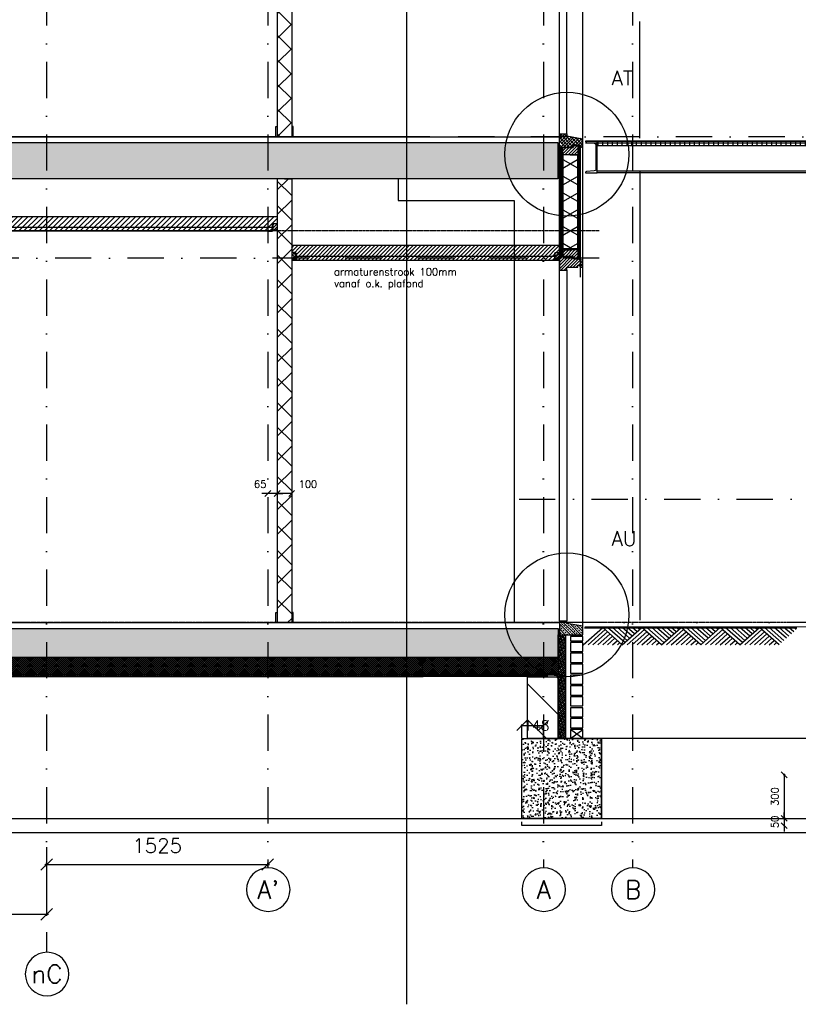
# Model space of a CAD drawing. Extents: x 145187 to 222247, y 87753 to 171871.
# Tile 19 of 37: x 156954 to 162322, y 89814 to 96603. Entities that reach past the tile are written whole.
import ezdxf
from ezdxf.enums import TextEntityAlignment as Align

# ---------------------------------------------------------------- set-up
doc = ezdxf.new("R2010")
doc.units = 0
doc.header["$LTSCALE"] = 5
doc.header["$MEASUREMENT"] = 0
doc.header["$PDMODE"] = 3
doc.header["$PDSIZE"] = 0.1
for name, pattern in [('DASHDOT', [1, 0.5, -0.25, 0, -0.25]), ('DD1', [2.66667, 1.66667, -0.5, 0, -0.5]), ('HIDDEN2', [0.1875, 0.125, -0.0625])]:
    doc.linetypes.add(name, pattern=pattern)
doc.layers.get('0').update_dxf_attribs({"linetype": 'CONTINUOUS'})
doc.layers.get('DEFPOINTS').update_dxf_attribs({"linetype": 'CONTINUOUS'})
for name, color, linetype in [('_DETAILNUMMERS', 4, 'CONTINUOUS'), ('_DETAILNUMMERSTEKST', 4, 'CONTINUOUS'), ('A--01A1_ACEER', 1, 'CONTINUOUS'), ('A--A21--_F-23-', 9, 'CONTINUOUS'), ('A--A22--_F123-', 9, 'CONTINUOUS'), ('A--A23--_F--3-', 9, 'CONTINUOUS'), ('A--A25--_F--3-', 9, 'CONTINUOUS'), ('A--A28--_F--3-', 7, 'CONTINUOUS'), ('A--A30--_F--3-', 9, 'CONTINUOUS'), ('A--A35--_F--3-', 9, 'CONTINUOUS'), ('A--L$7A3-_STRAMIEN', 3, 'CONTINUOUS'), ('A--L11D5_GRONDWERK', 5, 'CONTINUOUS'), ('A--L13D3_VLOEREN', 3, 'CONTINUOUS'), ('A--L13D4_VLOEREN', 4, 'CONTINUOUS'), ('A--L16--', 7, 'CONTINUOUS'), ('A--L16--_F123-', 7, 'CONTINUOUS'), ('A--L16D4_FUNDERING_F123-', 4, 'CONTINUOUS'), ('A--L21--', 3, 'CONTINUOUS'), ('A--L21--_F--3-', 7, 'CONTINUOUS'), ('A--L21--_F-23-', 4, 'CONTINUOUS'), ('A--L21D1_BUITENWAND', 1, 'CONTINUOUS'), ('A--L21D4_BUITENWAND', 4, 'CONTINUOUS'), ('A--L22--', 3, 'CONTINUOUS'), ('A--L22--_F--3-', 7, 'CONTINUOUS'), ('A--L22D2_BINNENWAND', 2, 'CONTINUOUS'), ('A--L23--', 7, 'CONTINUOUS'), ('A--L23--_F--3-', 7, 'CONTINUOUS'), ('A--L25--', 7, 'CONTINUOUS'), ('A--L25--_F-23-', 7, 'CONTINUOUS'), ('A--L28--', 7, 'CONTINUOUS'), ('A--L28--_F--3-', 1, 'CONTINUOUS'), ('A--L28D1_KONSTRUKTIES', 1, 'CONTINUOUS'), ('A--L28DC1_KONSTRUKTIES', 1, 'HIDDEN2'), ('A--L30--', 7, 'CONTINUOUS'), ('A--L30--_F123-', 7, 'CONTINUOUS'), ('A--L31--', 2, 'CONTINUOUS'), ('A--L31--_F--3-', 7, 'CONTINUOUS'), ('A--L31A1_BUITENKOZIJN', 1, 'CONTINUOUS'), ('A--L35-D2-_PLAFONDS', 2, 'CONTINUOUS'), ('A--L35-D4-_PLAFONDS', 4, 'CONTINUOUS'), ('A--L35D1_PLAFONDS', 1, 'CONTINUOUS'), ('A--M$1A-_F123-', 1, 'CONTINUOUS'), ('A--T$7A-_STRAMIEN', 2, 'CONTINUOUS'), ('A--T$7A8-_STRAMIEN', 8, 'DASHDOT'), ('sparing', 1, 'CONTINUOUS'), ('STRAMIEN', 8, 'DD1'), ('vluchttrapd', 1, 'CONTINUOUS'), ('X--LR---_CP', 7, 'CONTINUOUS')]:
    doc.layers.add(name, color=color, linetype=linetype)
doc.styles.add('ALFA-0_25', font='ROMANS')
doc.styles.add('ALFA-0_35', font='ROMANS.shx')
doc.styles.add('HIEMSTRA', font='romans.shx')
doc.dimstyles.new('ALFA-0_35', dxfattribs={"dimscale": 50, "dimtxt": 3.5, "dimasz": 3.5, "dimexe": 0.3, "dimexo": 0.3, "dimgap": 1.75, "dimtad": 1, "dimdec": 0, "dimzin": 0, "dimdsep": 46, "dimtxsty": 'ALFA-0_35', "dimblk1": 'OBLIQUE', "dimblk2": 'OBLIQUE', "dimsah": 1, "dimcen": 0.09, "dimdle": 0.3, "dimclrd": 1, "dimclre": 1, "dimclrt": 3, "dimadec": 0, "dimazin": 0, "dimtfac": 1, "dimtdec": 0, "dimtofl": 0, "dimtmove": 2, "dimatfit": 3, "dimldrblk": 'OBLIQUE', "dimfxl": 0, "dimtvp": 625, "dimtolj": 1, "dimtzin": 0, "dimarcsym": 0})
doc.dimstyles.new('ALFA25', dxfattribs={"dimtxt": 50, "dimasz": 2, "dimexe": 0.3, "dimexo": 0.3, "dimgap": 2, "dimtad": 1, "dimdec": 0, "dimzin": 0, "dimdsep": 46, "dimtxsty": 'HIEMSTRA', "dimblk1": 'OBLIQUE', "dimblk2": 'OBLIQUE', "dimsah": 1, "dimcen": 0.09, "dimdle": 0.3, "dimclrd": 1, "dimclre": 1, "dimclrt": 2, "dimadec": 0, "dimazin": 0, "dimtfac": 0.75, "dimtdec": 4, "dimtix": 1, "dimtmove": 2, "dimatfit": 3, "dimldrblk": 'OBLIQUE', "dimfxl": 0, "dimtvp": 625, "dimtolj": 1, "dimtzin": 0, "dimarcsym": 0})
doc.dimstyles.get("Standard").update_dxf_attribs({"dimscale": 50, "dimtxt": 2.5, "dimasz": 2, "dimexe": 0.3, "dimexo": 0.3, "dimgap": 2, "dimtad": 1, "dimdec": 0, "dimzin": 0, "dimdsep": 46, "dimtxsty": 'HIEMSTRA', "dimblk1": 'OBLIQUE', "dimblk2": 'OBLIQUE', "dimsah": 1, "dimcen": 0.09, "dimdle": 0.3, "dimclrd": 1, "dimclre": 1, "dimclrt": 2, "dimadec": 0, "dimazin": 0, "dimtfac": 1, "dimtdec": 4, "dimtix": 1, "dimtmove": 2, "dimatfit": 3, "dimldrblk": 'OBLIQUE', "dimfxl": 0, "dimtvp": 625, "dimtolj": 1, "dimtzin": 0, "dimarcsym": 0})

# ---------------------------------------------------------------- blocks, each defined once
blk = doc.blocks.new('_OBLIQUE')
at = {"color": 0, "linetype": 'ByBlock'}
blk.add_line((-0.5, -0.5), (0.5, 0.5), dxfattribs=at)
blk = doc.blocks.new('*D22')
at = {"color": 1, "linetype": 'ByBlock'}
for p, q in [((159735.8, 98495.9), (158577.1, 98495.9)), ((158577.4, 95795.6), (158577.4, 98496.2)), ((163914, 95795.9), (158577.1, 95795.9))]:
    blk.add_line(p, q, dxfattribs=at)
at = {"layer": 'DEFPOINTS', "color": 0, "linetype": 'ByBlock'}
for p in [(158577.4, 98495.9), (159736.1, 98495.9), (163914.3, 95795.9)]:
    blk.add_point(p, dxfattribs=at)
at = {"color": 1, "linetype": 'ByBlock', "xscale": 2, "yscale": 2, "zscale": 2}
for p, rotation in [((158577.4, 98495.9), 90), ((158577.4, 95795.9), 270)]:
    blk.add_blockref('_OBLIQUE', p, dxfattribs=dict(at, rotation=rotation))
at = {"color": 2, "linetype": 'ByBlock', "insert": (158550.4, 97145.9), "char_height": 50, "attachment_point": 5, "rotation": 90, "style": 'HIEMSTRA'}
blk.add_mtext('\\A1;2700', dxfattribs=at)
blk = doc.blocks.new('*D30')
at = {"layer": 'A--M$1A-_F123-', "color": 1, "lineweight": -2}
for p, q in [((158700.9, 95145.9), (154438.7, 95145.9)), ((154444.7, 92439.9), (154444.7, 95151.9)), ((155597.5, 92445.9), (154438.7, 92445.9))]:
    blk.add_line(p, q, dxfattribs=at)
at = {"layer": 'DEFPOINTS', "color": 0}
for p in [(154444.7, 95145.9), (158706.9, 95145.9), (155603.5, 92445.9)]:
    blk.add_point(p, dxfattribs=at)
at = {"layer": 'A--M$1A-_F123-', "color": 1, "lineweight": -2, "xscale": 40, "yscale": 40, "zscale": 40}
for p, rotation in [((154444.7, 95145.9), 90), ((154444.7, 92445.9), 270)]:
    blk.add_blockref('_OBLIQUE', p, dxfattribs=dict(at, rotation=rotation))
at = {"layer": 'A--M$1A-_F123-', "color": 2, "insert": (154379.7, 93795.9), "char_height": 50, "attachment_point": 5, "rotation": 90, "style": 'HIEMSTRA'}
blk.add_mtext('\\A1;2700', dxfattribs=at)
blk = doc.blocks.new('*U16')
at = {"layer": 'A--L23--_F--3-', "color": 2, "linetype": 'Continuous'}
blk.add_lwpolyline([(0, 0), (0, 20), (8010.4, 20), (8010.4, 0)], dxfattribs=at)
blk.add_lwpolyline([(0, 0), (0, 20), (8010.4, 20), (8010.4, 0)], dxfattribs=at)
blk = doc.blocks.new('*D14')
at = {"layer": 'A--M$1A-_F123-', "color": 1, "lineweight": -2}
for p, q in [((155189.3, 90896.5), (155189.3, 90422.5)), ((157139.3, 90896.5), (157139.3, 90422.5)), ((155177.3, 90434.5), (157151.3, 90434.5))]:
    blk.add_line(p, q, dxfattribs=at)
at = {"layer": 'DEFPOINTS', "color": 0}
for p in [(155189.3, 90908.5), (157139.3, 90908.5), (157139.3, 90434.5)]:
    blk.add_point(p, dxfattribs=at)
at = {"layer": 'A--M$1A-_F123-', "color": 1, "lineweight": -2, "xscale": 80, "yscale": 80, "zscale": 80, "rotation": 180}
blk.add_blockref('_OBLIQUE', (155189.3, 90434.5), dxfattribs=at)
at = {"layer": 'A--M$1A-_F123-', "color": 1, "lineweight": -2, "xscale": 80, "yscale": 80, "zscale": 80}
blk.add_blockref('_OBLIQUE', (157139.3, 90434.5), dxfattribs=at)
at = {"layer": 'A--M$1A-_F123-', "color": 3, "insert": (156164.3, 90564.5), "char_height": 100, "attachment_point": 5, "style": 'HIEMSTRA'}
blk.add_mtext('\\A1;1950', dxfattribs=at)
blk = doc.blocks.new('*U29')
at = {"layer": 'A--L23--_F--3-', "color": 2, "linetype": 'Continuous'}
blk.add_lwpolyline([(0, 0), (0, 20), (8010.5, 20), (8010.5, 0)], dxfattribs=at)
blk.add_lwpolyline([(0, 0), (0, 20), (8010.5, 20), (8010.5, 0)], dxfattribs=at)
blk = doc.blocks.new('*D56')
at = {"layer": 'A--M$1A-_F123-', "color": 1, "lineweight": -2}
for p, q in [((157127.3, 90777.7), (158676.3, 90777.7)), ((157139.3, 90763.6), (157139.3, 90789.7)), ((158664.3, 90763.6), (158664.3, 90789.7))]:
    blk.add_line(p, q, dxfattribs=at)
at = {"layer": 'DEFPOINTS', "color": 0}
for p in [(158664.3, 90777.7), (157139.3, 90751.6), (158664.3, 90751.6)]:
    blk.add_point(p, dxfattribs=at)
at = {"layer": 'A--M$1A-_F123-', "color": 1, "lineweight": -2, "xscale": 80, "yscale": 80, "zscale": 80, "rotation": 180}
blk.add_blockref('_OBLIQUE', (157139.3, 90777.7), dxfattribs=at)
at = {"layer": 'A--M$1A-_F123-', "color": 1, "lineweight": -2, "xscale": 80, "yscale": 80, "zscale": 80}
blk.add_blockref('_OBLIQUE', (158664.3, 90777.7), dxfattribs=at)
at = {"layer": 'A--M$1A-_F123-', "color": 3, "insert": (157901.8, 90907.7), "char_height": 100, "attachment_point": 5, "style": 'HIEMSTRA'}
blk.add_mtext('\\A1;1525', dxfattribs=at)
blk = doc.blocks.new('Q020259-')
at = {"layer": 'A--A25--_F--3-'}
h = blk.add_hatch(dxfattribs=at)
h.set_pattern_fill('ALFALINE', color=256, scale=15, style=0, pattern_type=2)
h.set_pattern_definition([(45, (0, 0), (-10.6066, 10.6066), [])])
h.paths.add_polyline_path([(0, 0), (0, 46), (28, 46), (28, 0)])
at = {"layer": 'A--L25--_F-23-', "color": 2, "linetype": 'Continuous'}
blk.add_lwpolyline([(0, 0), (0, 46), (28, 46), (28, 0)], close=True, dxfattribs=at)
at = {"layer": 'X--LR---_CP'}
for p in [(0, 0), (0, 0), (28, 0)]:
    blk.add_point(p, dxfattribs=at)
blk = doc.blocks.new('*U57')
at = {"layer": 'A--A22--_F123-'}
h = blk.add_hatch(dxfattribs=at)
h.set_pattern_fill('ALFAKRS', color=256, scale=120, style=0, pattern_type=2)
h.set_pattern_definition([(45, (0, 0), (-84.853, 84.853), []), (135, (0, 0), (-84.853, -84.853), [])])
h.paths.add_polyline_path([(0, 0), (50, 0), (50, -3060), (0, -3060), (-50, -3060), (-50, 0)])
at = {"layer": 'A--L22--_F--3-', "color": 3, "linetype": 'Continuous'}
for points in [[(0, 0), (-50, 0), (-50, -3060), (0, -3060)], [(0, 0), (50, 0), (50, -3060), (0, -3060)]]:
    blk.add_lwpolyline(points, dxfattribs=at)
blk = doc.blocks.new('*D58')
at = {"layer": 'A--M$1A-_F123-', "color": 1, "lineweight": -2}
blk.add_line((158835.3, 93335.5), (158723.3, 93335.5), dxfattribs=at)
at = {"layer": 'DEFPOINTS', "color": 0}
for p in [(158729.3, 93335.5), (158729.3, 93335.5), (158829.3, 93335.5)]:
    blk.add_point(p, dxfattribs=at)
at = {"layer": 'A--M$1A-_F123-', "color": 1, "lineweight": -2, "xscale": 40, "yscale": 40, "zscale": 40, "rotation": 180}
blk.add_blockref('_OBLIQUE', (158729.3, 93335.5), dxfattribs=at)
at = {"layer": 'A--M$1A-_F123-', "color": 1, "lineweight": -2, "xscale": 40, "yscale": 40, "zscale": 40}
blk.add_blockref('_OBLIQUE', (158829.3, 93335.5), dxfattribs=at)
at = {"layer": 'A--M$1A-_F123-', "color": 2, "insert": (158941.1, 93400.5), "char_height": 50, "attachment_point": 5, "style": 'HIEMSTRA'}
blk.add_mtext('\\A1;100', dxfattribs=at)
blk = doc.blocks.new('*D59')
at = {"layer": 'A--M$1A-_F123-', "color": 1, "lineweight": -2}
for p, q in [((158664.3, 93335.5), (158624.3, 93335.5)), ((158729.3, 93335.5), (158664.3, 93335.5)), ((158729.3, 93335.5), (158769.3, 93335.5))]:
    blk.add_line(p, q, dxfattribs=at)
at = {"layer": 'DEFPOINTS', "color": 0}
for p in [(158664.3, 93335.5), (158664.3, 93335.5), (158729.3, 93335.5)]:
    blk.add_point(p, dxfattribs=at)
at = {"layer": 'A--M$1A-_F123-', "color": 1, "lineweight": -2, "xscale": 40, "yscale": 40, "zscale": 40}
blk.add_blockref('_OBLIQUE', (158664.3, 93335.5), dxfattribs=at)
at = {"layer": 'A--M$1A-_F123-', "color": 1, "lineweight": -2, "xscale": 40, "yscale": 40, "zscale": 40, "rotation": 180}
blk.add_blockref('_OBLIQUE', (158729.3, 93335.5), dxfattribs=at)
at = {"layer": 'A--M$1A-_F123-', "color": 2, "insert": (158612.3, 93400.5), "char_height": 50, "attachment_point": 5, "style": 'HIEMSTRA'}
blk.add_mtext('\\A1;65', dxfattribs=at)
blk = doc.blocks.new('*U213')
at = {"layer": 'A--L23--_F--3-', "color": 2, "linetype": 'Continuous'}
blk.add_lwpolyline([(0, 0), (0, -25), (-550, -25), (-550, 0)], dxfattribs=at)
blk = doc.blocks.new('*D214')
at = {"layer": 'A--M$1A-_F123-', "color": 1, "lineweight": -2, "ltscale": 10}
for p, q in [((160410.3, 91736.3), (160570.3, 91736.3)), ((160416.3, 91651.9), (160416.3, 91742.3)), ((160564.3, 91651.9), (160564.3, 91742.3))]:
    blk.add_line(p, q, dxfattribs=at)
at = {"layer": 'DEFPOINTS', "color": 0, "ltscale": 10}
for p in [(160564.3, 91736.3), (160416.3, 91645.9), (160564.3, 91645.9)]:
    blk.add_point(p, dxfattribs=at)
at = {"layer": 'A--M$1A-_F123-', "color": 1, "lineweight": -2, "ltscale": 10, "xscale": 70, "yscale": 70, "zscale": 70, "rotation": 180}
blk.add_blockref('_OBLIQUE', (160416.3, 91736.3), dxfattribs=at)
at = {"layer": 'A--M$1A-_F123-', "color": 1, "lineweight": -2, "ltscale": 10, "xscale": 70, "yscale": 70, "zscale": 70}
blk.add_blockref('_OBLIQUE', (160564.3, 91736.3), dxfattribs=at)
at = {"layer": 'A--M$1A-_F123-', "color": 3, "ltscale": 10, "insert": (160516, 91736.3), "char_height": 70, "attachment_point": 5, "style": 'ALFA-0_35'}
blk.add_mtext('\\A1;148', dxfattribs=at)
blk = doc.blocks.new('Q010064-')
at = {"layer": 'A--L16--_F123-', "color": 1, "linetype": 'Continuous'}
for points in [[(37.5, -37.5), (75, 0)], [(75, -75), (150, 0)], [(112.5, -112.5), (225, 0)], [(150, -150), (300, 0)], [(187.5, -187.5), (375, 0)], [(225, -225), (450, 0)], [(262.5, -262.5), (525, 0)], [(300, -300), (600, 0)], [(900, -300), (600, 0)], [(600, -300), (450, -150)], [(675, -300), (487.5, -112.5)], [(750, -300), (525, -75)], [(825, -300), (562.5, -37.5)], [(375, -300), (337.5, -262.5)], [(450, -300), (375, -225)], [(525, -300), (412.5, -187.5)]]:
    blk.add_lwpolyline(points, dxfattribs=at)
at = {"layer": 'X--LR---_CP'}
blk.add_point((600, 0), dxfattribs=at)
blk.add_point((600, 0), dxfattribs=at)
blk = doc.blocks.new('Q020675-')
at = {"layer": 'A--L28--_F--3-', "color": 4, "linetype": 'Continuous'}
blk.add_lwpolyline([(0, -110), (0, 110), (80, 110), (80, 106.6, -0.391021), (74, 100.1), (20.5, 95.8, 0.39104), (9, 83.4), (9, -83.4, 0.39104), (20.5, -95.8), (74, -100.1, -0.391021), (80, -106.6), (80, -110)], format="xyb", close=True, dxfattribs=at)
at = {"layer": 'X--LR---_CP', "color": 4, "linetype": 'Continuous', "ltscale": 10}
for p in [(0, 0), (0, 0), (9, 0)]:
    blk.add_point(p, dxfattribs=at)
blk = doc.blocks.new('*U229')
at = {"layer": 'A--A30--_F--3-', "linetype": 'Continuous'}
h = blk.add_hatch(dxfattribs=at)
h.set_pattern_fill('ALFALINE', color=256, scale=4, angle=224.99968, style=0)
h.set_pattern_definition([(269.9997, (0, 0), (4, -2.2e-05), [])])
h.paths.add_polyline_path([(0, 0), (-7.5, 0), (-7.5, 777.4), (0, 777.4), (7.5, 777.4), (7.5, 0)])
at = {"layer": 'A--L30--_F123-', "color": 1, "linetype": 'Continuous'}
for points in [[(0, 0), (-7.5, 0), (-7.5, 777.4), (0, 777.4)], [(0, 0), (7.5, 0), (7.5, 777.4), (0, 777.4)]]:
    blk.add_lwpolyline(points, dxfattribs=at)
blk = doc.blocks.new('*U230')
at = {"layer": 'A--A21--_F-23-', "linetype": 'Continuous'}
h = blk.add_hatch(dxfattribs=at)
h.set_pattern_fill('ALFAISO', color=256, scale=100, angle=270, style=0)
h.set_pattern_definition([(330, (-50, -3e-10), (50, 86.603), []), (30, (-50, -3e-10), (-50, 86.603), [])])
h.paths.add_polyline_path([(0, 0), (50, 0), (50, -653), (0, -653), (-50, -653), (-50, 0)])
at = {"layer": 'A--L21--_F--3-', "color": 3, "linetype": 'Continuous'}
for points in [[(0, 0), (-50, 0), (-50, -653), (0, -653)], [(0, 0), (50, 0), (50, -653), (0, -653)]]:
    blk.add_lwpolyline(points, dxfattribs=at)
blk = doc.blocks.new('*U236')
at = {"layer": 'A--A30--_F--3-', "linetype": 'Continuous'}
h = blk.add_hatch(dxfattribs=at)
h.set_pattern_fill('ALFALINE', color=256, scale=4, angle=224.99747, style=0)
h.set_pattern_definition([(269.9975, (0, 0), (4, -0.000177), [])])
h.paths.add_polyline_path([(0, 0), (-7.5, 0), (-7.5, 750), (0, 750), (7.5, 750), (7.5, 0)])
at = {"layer": 'A--L30--_F123-', "color": 1, "linetype": 'Continuous'}
for points in [[(0, 0), (-7.5, 0), (-7.5, 750), (0, 750)], [(0, 0), (7.5, 0), (7.5, 750), (0, 750)]]:
    blk.add_lwpolyline(points, dxfattribs=at)
blk = doc.blocks.new('*U237')
at = {"layer": 'A--A22--_F123-', "linetype": 'Continuous'}
h = blk.add_hatch(dxfattribs=at)
h.set_pattern_fill('ALFAKRS', color=256, scale=120, style=0)
h.set_pattern_definition([(45, (-158779.26, -99015.87), (-84.85281, 84.85281), []), (135, (-158779.26, -99015.87), (-84.85281, -84.85281), [])])
h.paths.add_polyline_path([(0, 0), (50, 0), (50, -3220), (0, -3220), (-50, -3220), (-50, 0)])
at = {"layer": 'A--L22--_F--3-', "color": 3, "linetype": 'Continuous'}
for points in [[(0, 0), (-50, 0), (-50, -3220), (0, -3220)], [(0, 0), (50, 0), (50, -3220), (0, -3220)]]:
    blk.add_lwpolyline(points, dxfattribs=at)
blk = doc.blocks.new('*D241')
at = {"layer": 'A--M$1A-_F123-', "color": 1, "lineweight": -2, "ltscale": 10}
for p, q in [((162231.2, 91396), (162219, 91396)), ((162225, 91402), (162225, 91090)), ((162231.2, 91096), (162219, 91096))]:
    blk.add_line(p, q, dxfattribs=at)
at = {"layer": 'DEFPOINTS', "color": 0, "ltscale": 10}
for p in [(162237.2, 91396), (162225, 91096), (162237.2, 91096)]:
    blk.add_point(p, dxfattribs=at)
at = {"layer": 'A--M$1A-_F123-', "color": 1, "lineweight": -2, "ltscale": 10, "xscale": 40, "yscale": 40, "zscale": 40}
for p, rotation in [((162225, 91396), 90), ((162225, 91096), 270)]:
    blk.add_blockref('_OBLIQUE', p, dxfattribs=dict(at, rotation=rotation))
at = {"layer": 'A--M$1A-_F123-', "color": 2, "ltscale": 10, "insert": (162160, 91246), "char_height": 50, "attachment_point": 5, "rotation": 90, "style": 'HIEMSTRA'}
blk.add_mtext('\\A1;300', dxfattribs=at)
blk = doc.blocks.new('*D242')
at = {"layer": 'A--M$1A-_F123-', "color": 1, "lineweight": -2, "ltscale": 10}
for p, q in [((162225, 91096), (162225, 91136)), ((162225, 91096), (162225, 91046)), ((162225, 91046), (162225, 91006))]:
    blk.add_line(p, q, dxfattribs=at)
at = {"layer": 'DEFPOINTS', "color": 0, "ltscale": 10}
for p in [(162225, 91096), (162225, 91046), (162225, 91046)]:
    blk.add_point(p, dxfattribs=at)
at = {"layer": 'A--M$1A-_F123-', "color": 1, "lineweight": -2, "ltscale": 10, "xscale": 40, "yscale": 40, "zscale": 40}
for p, rotation in [((162225, 91096), 270), ((162225, 91046), 90)]:
    blk.add_blockref('_OBLIQUE', p, dxfattribs=dict(at, rotation=rotation))
at = {"layer": 'A--M$1A-_F123-', "color": 2, "ltscale": 10, "insert": (162160, 91071), "char_height": 50, "attachment_point": 5, "rotation": 90, "style": 'HIEMSTRA'}
blk.add_mtext('\\A1;50', dxfattribs=at)

msp = doc.modelspace()

# ---------------------------------------------------------------- hatches: boundary and pattern name
at = {"layer": 'A--01A1_ACEER'}
h = msp.add_hatch(dxfattribs=at)
h.set_pattern_fill('ALFALINE', color=256, scale=15, angle=90, style=0, pattern_type=2)
h.set_pattern_definition([(45, (160330.576, 94732.662), (10.6066, -10.6066), [])])
h.paths.add_polyline_path([(160725.7, 95815.9), (160725.7, 95801.9), (160834.7, 95782.4), (160834.7, 95720.9), (160819.7, 95720.9), (160811.7, 95734.9), (160770.7, 95734.9), (160770.7, 95720.8), (160689.7, 95720.9), (160689.7, 95747.9), (160674.7, 95747.9), (160674.7, 95815.9)])
h = msp.add_hatch(dxfattribs=at)
h.set_pattern_fill('ANSI31', color=256, scale=150, style=0)
h.set_pattern_definition([(135, (160330.576, 94732.662), (13.25825, 13.25825), [])])
h.paths.add_polyline_path([(160725.7, 95815.9), (160725.7, 95801.9), (160834.7, 95782.4), (160834.7, 95720.9), (160829.7, 95720.9), (160821.7, 95734.9), (160770.7, 95734.9), (160770.7, 95720.8), (160674.7, 95720.9), (160674.7, 95747.9), (160674.7, 95815.9)])
at = {"layer": 'A--01A1_ACEER', "linetype": 'Continuous'}
h = msp.add_hatch(dxfattribs=at)
h.set_pattern_fill('ANSI31', color=256, scale=200, style=0)
h.paths.add_polyline_path([(158729.9, 95145.9), (153014.3, 95145.9), (153014.3, 95245.9), (158729.9, 95245.9)])
h = msp.add_hatch(dxfattribs=at)
h.set_pattern_fill('ANSI31', color=256, scale=150, style=0)
h.paths.add_polyline_path([(158829.3, 94945.9), (160674.7, 94945.9), (160674.7, 95045.9), (158829.3, 95045.9)])
at = {"layer": 'A--A21--_F-23-'}
h = msp.add_hatch(dxfattribs=at)
h.set_pattern_fill('ANSI38', color=256, scale=80, style=0)
h.set_pattern_definition([(45, (24483.575, -4753.319), (-7.0710678, 7.0710678), []), (135, (24483.575, -4753.319), (-21.21320344, 7.0710678), [25, -15])])
h.paths.add_polyline_path([(160716.4, 91645.9), (160666.4, 91645.9), (160666.5, 92360.9), (160716.5, 92360.9)])
at = {"layer": 'A--A23--_F--3-'}
h = msp.add_hatch(dxfattribs=at)
h.set_pattern_fill('ALFABET', color=256, scale=20, angle=1, style=0, pattern_type=2)
h.set_pattern_definition([(134, (235101.89, 0), (86.32078, 83.359), []), (129, (235101.89, 0), (-143.64922, -10.04493), [15, -165]), (184, (235101.9, 0), (30.37155, 149.9312), [12, -132]), (78.5486, (235089.92, -0.84), (-113.27778, 139.88618), [12.74804, -140.22842]), (132.8158, (235102.59, 40), (-213.99344, -29.37358), [22.5, -247.5]), (82.3644, (235084.76, 37.55), (-183.50393, 198.05632), [19.12206, -210.3426]), (187.8158, (235102.6, 40), (-183.50378, 198.05647), [18, -198]), (158, (235082.42, 30.34), (-120.76856, -78.42802), [15, -165]), (213, (235082.42, 30.34), (-46.12453, 145.8572), [12, -132]), (107.5486, (235072.36, 23.81), (-166.89315, 67.42906), [12.74804, -140.22842]), (141.5, (235101.893, 0), (-1.26964, 66.611074), [0, -130.4, 0, -134, 0, -132.5]), (171.5, (235101.89, 0), (-51.229207, 79.788568), [0, -76.4, 0, -127.4, 0, -50.5]), (211.5, (235146.486, -0.78), (-106.826954, -2.64699), [0, -50, 0, -156, 0, -207]), (221.5, (235166.48, -1.13), (-116.270055, 22.05355), [0, -65, 0, -103.6, 0, -147]), (221.5, (235166.48, -1.13), (-116.270055, 22.05355), [0, -65, 0, -103.6, 0, -147])])
h.paths.add_polyline_path([(160664.3, 95505.9), (152564.2, 95505.9), (152564.3, 95755.9), (160664.3, 95755.9)])
h = msp.add_hatch(dxfattribs=at)
h.set_pattern_fill('ALFABET', color=256, scale=40, angle=1, style=0, pattern_type=2)
h.set_pattern_definition([(46, (0, 0), (-172.64155, 166.718), []), (51, (0, 0), (287.29845, -20.08986), [30, -330]), (356, (0, 0), (-60.7431, 299.8624), [24, -264]), (101.4514, (23.94, -1.67), (226.55556, 279.77237), [25.49608, -280.45684]), (47.1842, (-1.4, 80), (427.9869, -58.74715), [45, -495]), (97.6356, (34.27, 75.1), (367.0079, 396.11265), [38.2441, -420.6852]), (352.1842, (-1.4, 80), (367.0076, 396.1129), [36, -396]), (22, (38.95, 60.7), (241.53712, -156.85604), [30, -330]), (327, (38.95, 60.7), (92.24906, 291.7144), [24, -264]), (72.4514, (59.07, 47.62), (333.7863, 134.8581), [25.49608, -280.45684]), (38.5, (0, 0), (2.53928, 133.22215), [0, -260.8, 0, -268, 0, -265]), (8.5, (0, 0), (102.45841, 159.57714), [0, -152.8, 0, -254.8, 0, -101]), (328.5, (-89.19, -1.56), (213.65391, -5.29398), [0, -100, 0, -312, 0, -414]), (318.5, (-129.18, -2.25), (232.54011, 44.1071), [0, -130, 0, -207.2, 0, -294]), (318.5, (-129.18, -2.25), (232.54011, 44.1071), [0, -130, 0, -207.2, 0, -294])])
h.paths.add_polyline_path([(160666.3, 92205.9), (152564.1, 92205.9), (152564.1, 92405.9), (160666.3, 92405.9)])
h = msp.add_hatch(dxfattribs=at)
h.set_pattern_fill('ALFAKRS', color=256, scale=10, style=0, pattern_type=2)
h.set_pattern_definition([(135, (233151.893, 0), (7.0710678, 7.0710678), []), (45, (233151.893, 0), (7.0710678, -7.0710678), [])])
h.paths.add_polyline_path([(155914.3, 92073.9), (159736.1, 92073.9), (159736.1, 92205.9), (152564.1, 92205.9), (152564.1, 92085.9), (152814.3, 92085.9), (152814.3, 92073.9)])
h = msp.add_hatch(dxfattribs=at)
h.set_pattern_fill('ALFAKRS', color=256, scale=10, style=0, pattern_type=2)
h.set_pattern_definition([(45, (85776.637, 0), (-7.0710678, 7.0710678), []), (135, (85776.637, 0), (-7.0710678, -7.0710678), [])])
h.paths.add_polyline_path([(160591.3, 92073.9), (159736.1, 92073.9), (159736.1, 92205.9), (160666.3, 92205.9), (160666.3, 92085.9), (160591.3, 92085.9)])
h = msp.add_hatch(dxfattribs=at)
h.set_pattern_fill('AR-CONC', color=256, scale=10, style=0)
h.set_pattern_definition([(50, (-6760.115, 3791.46), (71.726018, -6.275213), [7.5, -82.5]), (355, (-6760.115, 3791.46), (-13.875133, 75.219213), [6, -66]), (100.4514, (-6754.14, 3790.94), (57.850938, 68.943954), [6.37402, -70.11421]), (46.1842, (-6760.115, 3811.46), (106.724105, -16.5519), [11.25, -123.75]), (96.6356, (-6751.22, 3810.08), (93.46627, 97.411787), [9.56103, -105.1713]), (351.1842, (-6760.12, 3811.46), (93.466195, 97.41186), [9, -99]), (21, (-6750.115, 3806.46), (59.690705, -40.261889), [7.5, -82.5]), (326, (-6750.115, 3806.46), (24.331533, 72.515005), [6, -66]), (71.4514, (-6745.14, 3803.104), (84.022263, 32.25305), [6.37402, -70.11421]), (37.5, (-6760.115, 3791.46), (1.2159855, 33.2893854), [0, -65.2, 0, -67, 0, -66.25]), (7.5, (-6760.115, 3791.46), (26.306954, 39.441171), [0, -38.2, 0, -63.7, 0, -25.25]), (327.5, (-6782.415, 3791.46), (53.3822436, -2.255487), [0, -25, 0, -78, 0, -103.5]), (317.5, (-6792.415, 3791.46), (58.318617, 10.010498), [0, -32.5, 0, -51.8, 0, -73.5])])
h.paths.add_polyline_path([(160966.3, 91095.9), (160416.3, 91095.9), (160416.3, 91645.9), (160966.3, 91645.9)])
at = {"layer": 'A--A25--_F--3-'}
h = msp.add_hatch(dxfattribs=at)
h.set_pattern_fill('ALFALINE', color=256, scale=15, style=0)
h.set_pattern_definition([(45, (24.794, -0.0001), (-10.6066017, 10.6066017), [])])
h.paths.add_polyline_path([(160804.7, 95670), (160699.5, 95670), (160699.5, 95720.9), (160770.7, 95720.8), (160770.7, 95734.9), (160804.7, 95734.9)])
at = {"layer": 'A--A35--_F--3-'}
h = msp.add_hatch(dxfattribs=at)
h.set_pattern_fill('ALFALINE', color=256, scale=15, angle=90, style=0, pattern_type=2)
h.set_pattern_definition([(45, (160128.44, 94403.635), (10.6066, -10.6066), [])])
h.paths.add_polyline_path([(160804.7, 95021.9), (160699.7, 95021.9), (160699.7, 94970.9), (160770.7, 94970.9), (160770.7, 94956.9), (160804.7, 94950.9)])
h = msp.add_hatch(dxfattribs=at)
h.set_pattern_fill('ALFALINE', color=256, scale=15, style=0)
h.set_pattern_definition([(45, (0, -3337), (-10.6066017, 10.6066017), [])])
h.paths.add_polyline_path([(160834.7, 94945.5), (160770.7, 94956.9), (160770.7, 94970.9), (160684.7, 94970.9), (160684.7, 94955.9), (160674.7, 94955.9), (160674.7, 94875.9), (160725.7, 94875.9), (160725.7, 94896.9), (160801.7, 94896.9), (160801.7, 94910.9), (160811.7, 94910.9), (160819.7, 94896.9), (160834.7, 94896.9)])
h = msp.add_hatch(dxfattribs=at)
h.set_pattern_fill('ANSI33', color=256, scale=4, style=0)
h.set_pattern_definition([(135, (160335.844, 91268.09), (17.9605, 17.9605), []), (135, (160317.883, 91268.09), (17.9605, 17.9605), [12.7, -6.35])])
h.paths.add_polyline_path([(160835.9, 92420.4), (160725.7, 92440.1), (160725.7, 92455.9), (160674.7, 92455.9), (160674.7, 92408.3), (160674.7, 92360.9), (160718.8, 92360.9), (160750.7, 92360.9), (160764.7, 92360.9), (160809.7, 92360.9), (160835.9, 92360.9)])
at = {"layer": 'sparing', "linetype": 'Continuous'}
h = msp.add_hatch(dxfattribs=at)
h.set_pattern_fill('ALFALINE', color=256, scale=175, style=0)
h.set_pattern_definition([(135, (151390.18, 82527.36), (123.7437, 123.7437), [])])
h.paths.add_polyline_path([(160666.3, 92070.9), (160666.3, 92070.9), (160666.4, 91645.9), (160456.2, 91645.9), (160456.2, 92070.9)])
at = {"layer": 'vluchttrapd', "ltscale": 10}
h = msp.add_hatch(dxfattribs=at)
h.set_pattern_fill('ANSI31', color=256, scale=266, angle=45, style=0)
h.set_pattern_definition([(90, (-1750.493, 9675.268), (-33.25, 7e-15), [])])
h.paths.add_polyline_path([(160935.9, 95734.9), (162552.3, 95734.9), (162552.3, 95765.9), (160935.9, 95765.9)])

# ---------------------------------------------------------------- linework, layer by layer
at = {"layer": '_DETAILNUMMERS'}
for centre in [(160726.8, 95675.4), (160726.8, 92499.6)]:
    msp.add_circle(centre, 427.3, dxfattribs=at)
at = {"layer": 'A--01A1_ACEER', "ltscale": 10}
for p, q in [((160674.7, 92455.9), (160674.7, 99015.9)), ((160835.9, 92420.4), (160835.9, 99015.9))]:
    msp.add_line(p, q, dxfattribs=at)
at = {"layer": 'A--L$7A3-_STRAMIEN', "linetype": 'Continuous', "extrusion": (0, 0, -1)}
for centre in [(158667.7, 90604.3), (160567.7, 90604.3), (161183.3, 90604.3), (157142.7, 90022.2)]:
    msp.add_ellipse(centre, major_axis=(-106.1, 106.1), ratio=1, dxfattribs=at)
at = {"layer": 'A--L11D5_GRONDWERK'}
for p, q in [((160848.6, 92412.9), (161620.8, 92412.9)), ((160848.6, 92409.9), (162311.6, 92409.9)), ((160849.7, 92415.9), (162633.1, 92419.3))]:
    msp.add_line(p, q, dxfattribs=at)
at = {"layer": 'A--L13D3_VLOEREN'}
msp.add_lwpolyline([(160716.4, 91645.9), (160666.4, 91645.9), (160666.5, 92360.9), (160716.5, 92360.9)], close=True, dxfattribs=at)
at = {"layer": 'A--L13D4_VLOEREN'}
msp.add_line((160591.3, 92085.9), (160666.3, 92085.9), dxfattribs=at)
at = {"layer": 'A--L16D4_FUNDERING_F123-', "ltscale": 10}
msp.add_line((159623.2, 89813.5), (159623.2, 108511.5), dxfattribs=at)
at = {"layer": 'A--L16D4_FUNDERING_F123-', "color": 1, "ltscale": 10}
for p, q in [((161229.6, 95784.9), (161229.6, 96590.1)), ((161229.6, 95555), (161229.6, 92463))]:
    msp.add_line(p, q, dxfattribs=at)
at = {"layer": 'A--L16D4_FUNDERING_F123-'}
for points in [[(160666.3, 92070.9), (160666.3, 92070.9), (160666.4, 91645.9), (160456.2, 91645.9), (160456.2, 92070.9), (160666.3, 92070.9)], [(160966.3, 91095.9), (160416.3, 91095.9), (160416.3, 91645.9), (160966.3, 91645.9)]]:
    msp.add_lwpolyline(points, close=True, dxfattribs=at)
msp.add_lwpolyline([(160966.4, 91095.9), (160966.4, 91645.9), (160666.4, 91645.9)], dxfattribs=at)
at = {"layer": 'A--L21--_F-23-', "linetype": 'Continuous'}
msp.add_lwpolyline([(160664.3, 95505.9), (152564.2, 95505.9), (152564.3, 95755.9), (160664.3, 95755.9)], close=True, dxfattribs=at)
msp.add_lwpolyline([(160666.3, 92205.9), (152564.1, 92205.9), (152564.1, 92405.9), (160666.3, 92405.9), (160666.3, 92205.9), (160666.3, 92205.9)], dxfattribs=at)
at = {"layer": 'A--L21D1_BUITENWAND'}
for p, q in [((160750.7, 91645.9), (160835.7, 91708.9)), ((160835.7, 91645.9), (160750.7, 91708.9))]:
    msp.add_line(p, q, dxfattribs=at)
at = {"layer": 'A--L21D4_BUITENWAND'}
for points in [[(160835.7, 92348.9), (160750.7, 92348.9), (160750.7, 92320.9), (160835.7, 92320.9)], [(160835.7, 92308.9), (160750.7, 92308.9), (160750.7, 92245.9), (160835.7, 92245.9)], [(160835.7, 92233.9), (160750.7, 92233.9), (160750.7, 92170.9), (160835.7, 92170.9)], [(160835.7, 92158.9), (160750.7, 92158.9), (160750.7, 92095.9), (160835.7, 92095.9)], [(160835.7, 92083.9), (160750.7, 92083.9), (160750.7, 92020.9), (160835.7, 92020.9)], [(160835.7, 92008.9), (160750.7, 92008.9), (160750.7, 91945.9), (160835.7, 91945.9)], [(160835.7, 91933.9), (160750.7, 91933.9), (160750.7, 91870.9), (160835.7, 91870.9)], [(160835.7, 91858.9), (160750.7, 91858.9), (160750.7, 91795.9), (160835.7, 91795.9)], [(160835.7, 91783.9), (160750.7, 91783.9), (160750.7, 91720.9), (160835.7, 91720.9)], [(160835.7, 91708.9), (160750.7, 91708.9), (160750.7, 91645.9), (160835.7, 91645.9)]]:
    msp.add_lwpolyline(points, close=True, dxfattribs=at)
at = {"layer": 'A--L22D2_BINNENWAND'}
for points in [[(158729.3, 95795.9), (158719.3, 95795.9), (158719.3, 95865.9), (158729.3, 95865.9)], [(158829.3, 95795.9), (158839.3, 95795.9), (158839.3, 95865.9), (158829.3, 95865.9)], [(158729.3, 92445.9), (158719.3, 92445.9), (158719.3, 92515.9), (158729.3, 92515.9)], [(158829.3, 92445.9), (158839.3, 92445.9), (158839.3, 92515.9), (158829.3, 92515.9)]]:
    msp.add_lwpolyline(points, close=True, dxfattribs=at)
at = {"layer": 'A--L23--'}
for points in [[(155914.3, 92073.9), (159736.1, 92073.9), (159736.1, 92205.9), (152564.1, 92205.9), (152564.1, 92085.9), (152814.3, 92085.9), (152814.3, 92073.9)], [(160591.3, 92073.9), (159736.1, 92073.9), (159736.1, 92205.9), (160666.3, 92205.9), (160666.3, 92085.9), (160591.3, 92085.9), (160591.3, 92073.9)]]:
    msp.add_lwpolyline(points, close=True, dxfattribs=at)
at = {"layer": 'A--L28D1_KONSTRUKTIES'}
msp.add_lwpolyline([(159564.3, 95505.9), (159564.3, 95355.9), (160364.3, 95355.9), (160364.3, 92445.9)], dxfattribs=at)
at = {"layer": 'A--L28DC1_KONSTRUKTIES'}
for p in [(152814.3, 92085.9), (160591.3, 92085.9)]:
    msp.add_line(p, (159734.1, 92085.9), dxfattribs=at)
at = {"layer": 'A--L31--'}
msp.add_lwpolyline([(152814.3, 91095.9), (164927.5, 91095.9), (164927.5, 90995.9), (152814.3, 90995.9)], close=True, dxfattribs=at)
at = {"layer": 'A--L31--_F--3-', "color": 2, "linetype": 'Continuous', "elevation": 0}
for points in [[(160725.7, 95815.9), (160725.7, 95801.9), (160834.7, 95782.4), (160834.7, 95720.9), (160829.7, 95720.9), (160821.7, 95734.9), (160770.7, 95734.9), (160770.7, 95720.8), (160674.7, 95720.9), (160674.7, 95747.9), (160674.7, 95747.9), (160674.7, 95815.9)], [(160804.7, 95670), (160699.5, 95670), (160699.5, 95720.9), (160770.7, 95720.8), (160770.7, 95734.9), (160804.7, 95734.9), (160804.7, 95670)], [(160804.7, 95021.9), (160699.7, 95021.9), (160699.7, 94970.9), (160770.7, 94970.9), (160770.7, 94956.9), (160804.7, 94950.9), (160804.7, 95021.9)], [(160834.7, 94945.5), (160770.7, 94956.9), (160770.7, 94970.9), (160684.7, 94970.9), (160684.7, 94955.9), (160674.7, 94955.9), (160674.7, 94875.9), (160725.7, 94875.9), (160725.7, 94896.9), (160801.7, 94896.9), (160801.7, 94896.9), (160801.7, 94910.9), (160811.7, 94910.9), (160819.7, 94896.9), (160834.7, 94896.9)]]:
    msp.add_lwpolyline(points, close=True, dxfattribs=at)
at = {"layer": 'A--L31--_F--3-', "color": 4, "linetype": 'Continuous'}
msp.add_lwpolyline([(160835.9, 92420.4), (160725.7, 92440.1), (160725.7, 92455.9), (160674.7, 92455.9), (160674.7, 92408.3), (160674.7, 92408.3), (160674.7, 92360.9), (160718.8, 92360.9), (160750.7, 92360.9), (160764.7, 92360.9), (160764.7, 92360.9), (160809.7, 92360.9), (160809.7, 92360.9), (160835.9, 92360.9)], close=True, dxfattribs=at)
at = {"layer": 'A--L31A1_BUITENKOZIJN'}
for p, q in [((160725.7, 95815.9, 0), (160725.7, 98233.9)), ((160725.7, 94875.9, 0), (160725.7, 92457.9, 0))]:
    msp.add_line(p, q, dxfattribs=at)
at = {"layer": 'A--L35-D2-_PLAFONDS'}
for points in [[(157339.3, 95170.9), (153046.5, 95170.9), (153046.5, 95145.9), (157339.3, 95145.9)], [(158697, 95170.9), (157339.3, 95170.9)], [(157339.3, 95145.9), (158697, 95145.9)], [(160639.7, 94970.9), (158857.3, 94970.9)], [(158861.5, 94945.9), (160639.7, 94945.9)]]:
    msp.add_lwpolyline(points, dxfattribs=at)
at = {"layer": 'A--L35-D4-_PLAFONDS'}
for p, q in [((158697, 95143.9), (158697, 95193.9)), ((158672, 95143.9), (158697, 95143.9)), ((158861.5, 94943.9), (158861.5, 94993.9)), ((160642.5, 94943.9), (160642.5, 94993.9)), ((158886.5, 94943.9), (158861.5, 94943.9)), ((160617.5, 94943.9), (160642.5, 94943.9))]:
    msp.add_line(p, q, dxfattribs=at)
at = {"layer": 'A--L35D1_PLAFONDS', "linetype": 'Continuous'}
for points in [[(158729.9, 95145.9), (153014.3, 95145.9), (153014.3, 95245.9), (158729.9, 95245.9)], [(158829.3, 94945.9), (160674.7, 94945.9), (160674.7, 95045.9), (158829.3, 95045.9)]]:
    msp.add_lwpolyline(points, close=True, dxfattribs=at)
at = {"layer": 'A--T$7A8-_STRAMIEN', "color": 8}
msp.add_line((173518.1, 92445.9, 15.7), (147410.6, 92445.9, 16.6), dxfattribs=at)
at = {"layer": 'STRAMIEN', "linetype": 'DASHDOT', "ltscale": 100}
for p, q in [((157139.3, 110315), (157139.3, 90172.2)), ((158664.3, 110315), (158664.3, 90754.3)), ((160564.3, 110315), (160564.3, 90754.3)), ((161179.8, 110315), (161179.8, 90754.3)), ((171730.5, 95795.9, -0.1), (149883, 95795.9)), ((160948.3, 94957.5), (150148.7, 94957.5)), ((160396.8, 93295.9, 0), (171384.2, 93295.9, 0)), ((164497.5, 92445.9), (150148.7, 92445.9))]:
    msp.add_line(p, q, dxfattribs=at)
at = {"layer": 'STRAMIEN', "linetype": 'DASHDOT'}
msp.add_line((160948.3, 95145.9), (150148.7, 95145.9), dxfattribs=at)
at = {"layer": 'vluchttrapd', "ltscale": 10}
for p, q in [((162711.1, 95557.9), (160935.9, 95557.9)), ((162711.1, 95545.9), (160935.9, 95545.9)), ((160819.7, 94827.5), (160819.7, 95072.1)), ((164927.5, 91645.9), (160966.4, 91645.9))]:
    msp.add_line(p, q, dxfattribs=at)
for points in [[(160855.9, 95765.9), (162801.3, 95765.9), (164202.4, 94385.9)], [(160855.9, 95753.9), (162796.4, 95753.9), (164193.9, 94377.3)]]:
    msp.add_lwpolyline(points, dxfattribs=at)
at = {"layer": 'vluchttrapd', "color": 3, "ltscale": 10, "elevation": 0}
msp.add_lwpolyline([(160935.9, 95734.9), (162552.3, 95734.9), (162552.3, 95765.9), (160935.9, 95765.9)], close=True, dxfattribs=at)
at = {"layer": 'X--LR---_CP', "color": 1}
msp.add_point((160699.7, 94970.9, 0), dxfattribs=at)

# ---------------------------------------------------------------- block references
at = {"layer": 'A--L16--', "xscale": -0.4504033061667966, "yscale": 0.4}
for p in [(161244, 92412.9), (161514.3, 92412.9), (161784.5, 92412.9), (162054.8, 92412.9), (162325, 92412.9)]:
    msp.add_blockref('Q010064-', p, dxfattribs=at)
at = {"layer": 'A--L21--'}
msp.add_blockref('*U230', (160749.5, 95670, 0), dxfattribs=at)
at = {"layer": 'A--L22--'}
for name, p in [('*U237', (158779.3, 99015.9)), ('*U57', (158779.3, 95505.9))]:
    msp.add_blockref(name, p, dxfattribs=at)
at = {"layer": 'A--L23--'}
for name, p in [('*U29', (152664.3, 95775.9)), ('*U16', (152664.3, 92425.9)), ('*U213', (160966.5, 91070.9))]:
    msp.add_blockref(name, p, dxfattribs=at)
at = {"layer": 'A--L25--'}
for p in [(158701.3, 95150.9), (160646.7, 94950.9)]:
    msp.add_blockref('Q020259-', p, dxfattribs=at)
at = {"layer": 'A--L25--', "xscale": -1}
msp.add_blockref('Q020259-', (158857.3, 94950.9), dxfattribs=at)
at = {"layer": 'A--L28--', "xscale": -1}
msp.add_blockref('Q020675-', (160935.9, 95655.9), dxfattribs=at)
at = {"layer": 'A--L30--'}
for name, p in [('*U229', (160812.2, 94957.5)), ('*U236', (160692, 94970.9, 0))]:
    msp.add_blockref(name, p, dxfattribs=at)

# ---------------------------------------------------------------- texts
at = {"layer": '_DETAILNUMMERSTEKST', "style": 'HIEMSTRA'}
for s, p in [('AT', (161035.2, 96151.3)), ('AU', (161035.2, 92975.5))]:
    msp.add_text(s, height=100, dxfattribs=at).set_placement(p)
at = {"layer": 'A--01A1_ACEER', "linetype": 'Continuous', "style": 'HIEMSTRA'}
for s, p in [('armaturenstrook 100mm ', (159121.4, 94839.5)), ('vanaf o.k. plafond', (159121.4, 94759.3))]:
    msp.add_text(s, height=50, dxfattribs=at).set_placement(p)
at = {"layer": 'A--T$7A-_STRAMIEN', "style": 'ALFA-0_25'}
for s, p in [("A'", (158667.7, 90604.3)), ('A', (160567.7, 90604.3)), ('B', (161183.3, 90604.3)), ('nC', (157142.7, 90022.2))]:
    msp.add_text(s, height=125, dxfattribs=at).set_placement(p, align=Align.MIDDLE_CENTER)

# ---------------------------------------------------------------- dimensions: what is measured, and where the dimension line sits
at = {"layer": 'A--M$1A-_F123-'}
dim = msp.add_linear_dim(base=(154444.7, 98495.9), p1=(159781.6, 95795.9), p2=(155603.5, 98495.9), angle=270, dimstyle='ALFA25', dxfattribs=at)
dim.commit()
dim.dimension.update_dxf_attribs({"geometry": '*D22', "text_midpoint": (154417.7, 97145.9), "insert": (-4132.7, 0)})
for base, p1, p2, angle, picture, middle in [((154444.7, 95145.9), (155603.5, 92445.9), (158706.9, 95145.9), 270, '*D30', (154379.7, 93795.9)), ((162225, 91096), (162237.2, 91396), (162237.2, 91096), 90, '*D241', (162160, 91246)), ((162225, 91046), (162225, 91096), (162225, 91046), 90, '*D242', (162160, 91071))]:
    dim = msp.add_linear_dim(base=base, p1=p1, p2=p2, angle=angle, dimstyle='Standard', override={"dimscale": 20}, dxfattribs=at)
    dim.commit()
    dim.dimension.update_dxf_attribs({"geometry": picture, "text_midpoint": middle})
for base, p1, p2, picture, middle in [((158664.3, 93335.5), (158729.3, 93335.5), (158664.3, 93335.5), '*D59', (158612.3, 93400.5)), ((158729.3, 93335.5), (158829.3, 93335.5), (158729.3, 93335.5), '*D58', (158941.1, 93400.5))]:
    dim = msp.add_linear_dim(base=base, p1=p1, p2=p2, dimstyle='Standard', override={"dimscale": 20}, dxfattribs=at)
    dim.commit()
    dim.dimension.update_dxf_attribs({"geometry": picture, "text_midpoint": middle, "dimtype": 160})
at = {"layer": 'A--M$1A-_F123-', "ltscale": 10}
dim = msp.add_linear_dim(base=(160564.3, 91736.3), p1=(160416.3, 91645.9), p2=(160564.3, 91645.9), dimstyle='ALFA-0_35', override={"dimscale": 20}, dxfattribs=at)
dim.commit()
dim.dimension.update_dxf_attribs({"geometry": '*D214', "text_midpoint": (160516, 91736.3), "dimtype": 160})
at = {"layer": 'A--M$1A-_F123-'}
for base, p1, p2, picture, middle in [((158664.3, 90777.7), (157139.3, 90751.6), (158664.3, 90751.6), '*D56', (157901.8, 90907.7)), ((157139.3, 90434.5), (155189.3, 90908.5), (157139.3, 90908.5), '*D14', (156164.3, 90564.5))]:
    dim = msp.add_linear_dim(base=base, p1=p1, p2=p2, dimstyle='Standard', override={"dimscale": 40, "dimclrt": 3}, dxfattribs=at)
    dim.commit()
    dim.dimension.update_dxf_attribs({"geometry": picture, "text_midpoint": middle})

doc.saveas('drawing.dxf')
